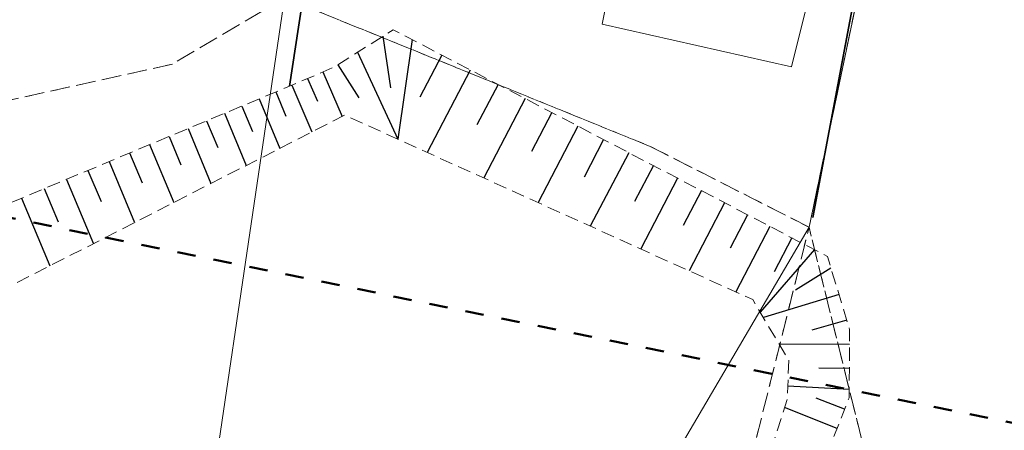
# Model space of a CAD drawing. Header units: metres. Extents: x 7523615 to 7533948, y 5492686 to 5502120.
# Tile 42 of 256: x 7529214 to 7529289, y 5498103 to 5498134. Entities that reach past the tile are written whole.
import ezdxf

# ---------------------------------------------------------------- set-up
doc = ezdxf.new("R2010")
doc.units = ezdxf.units.M
for name, pattern in [('1.0_0.5', [1.5, 1, -0.5]), ('1.4_1.4', [2.8, 1.4, -1.4]), ('219-500', [0]), ('egkk-500', [2, 1.5, -0.5]), ('egug-500', [1, 0.5, -0.5])]:
    doc.linetypes.add(name, pattern=pattern)
doc.layers.get('0').update_dxf_attribs({"color": 2, "lineweight": 5})
doc.linetypes.add('902-500', pattern='A,3.75,0,[1,ksztalty.shx,S=0.5,R=0,X=0,Y=0],3.75', length=7.5)

# ---------------------------------------------------------------- blocks, each defined once
blk = doc.blocks.new('203')
at = {"linetype": 'Continuous', "lineweight": 0}
h = blk.add_hatch(color=0, dxfattribs=at)
edge = h.paths.add_edge_path()
edge.add_arc((0, 0), 0.045, 0, 360)

msp = doc.modelspace()

# ---------------------------------------------------------------- linework, layer by layer
at = {"layer": '000 Inne (niezydentyfikowane)', "color": 7, "linetype": 'CONTINUOUS', "lineweight": 25, "flags": 128}
for points in [[(7529241.43, 5498132.64), (7529242, 5498128.72)], [(7529243.65, 5498132.39), (7529242.57, 5498124.8)], [(7529239.51, 5498131.42), (7529242.57, 5498124.8)], [(7529245.92, 5498131.21), (7529244.25, 5498128)], [(7529237.99, 5498130.46), (7529239.59, 5498127.94)], [(7529236.87, 5498129.93), (7529238.33, 5498126.53)], [(7529248.09, 5498130.07), (7529244.8, 5498123.79)], [(7529234.5, 5498128.91), (7529236.03, 5498125.36)], [(7529235.7, 5498129.43), (7529236.45, 5498127.69)], [(7529250.2, 5498128.97), (7529248.59, 5498125.89)], [(7529233.27, 5498128.4), (7529234.04, 5498126.56)], [(7529230.7, 5498127.32), (7529231.51, 5498125.39)], [(7529232, 5498127.87), (7529233.58, 5498124.1)], [(7529252.27, 5498127.89), (7529249.11, 5498121.84)], [(7529229.37, 5498126.77), (7529231.03, 5498122.8)], [(7529254.3, 5498126.83), (7529252.75, 5498123.86)], [(7529228, 5498126.19), (7529228.85, 5498124.16)], [(7529226.59, 5498125.61), (7529228.34, 5498121.42)], [(7529256.29, 5498125.79), (7529253.25, 5498119.97)], [(7529223.66, 5498124.38), (7529225.51, 5498119.97)], [(7529225.15, 5498125), (7529226.05, 5498122.85)], [(7529258.24, 5498124.77), (7529256.75, 5498121.91)], [(7529222.14, 5498123.75), (7529223.09, 5498121.48)], [(7529260.16, 5498123.77), (7529257.23, 5498118.16)], [(7529220.58, 5498123.09), (7529222.52, 5498118.44)], [(7529218.97, 5498122.42), (7529219.97, 5498120.04)], [(7529262.04, 5498122.78), (7529260.6, 5498120.04)], [(7529217.33, 5498121.73), (7529219.38, 5498116.83)], [(7529263.88, 5498121.82), (7529261.07, 5498116.43)], [(7529215.64, 5498121.03), (7529216.69, 5498118.51)], [(7529265.69, 5498120.88), (7529264.31, 5498118.23)], [(7529213.9, 5498120.3), (7529216.06, 5498115.14)], [(7529267.46, 5498119.95), (7529264.75, 5498114.76)], [(7529269.2, 5498119.04), (7529267.88, 5498116.5)], [(7529270.91, 5498118.15), (7529268.3, 5498113.16)], [(7529272.59, 5498117.27), (7529271.23, 5498114.68)], [(7529274.3, 5498116.38), (7529270.17, 5498111.62)], [(7529275.56, 5498114.96), (7529272.86, 5498113.29)], [(7529276.17, 5498112.95), (7529270.41, 5498111.2)], [(7529276.76, 5498111), (7529274.1, 5498110.24)], [(7529276.97, 5498109.14), (7529271.61, 5498109.18)], [(7529276.96, 5498107.33), (7529274.64, 5498107.35)], [(7529276.94, 5498105.72), (7529272.27, 5498105.98)], [(7529276.6, 5498104.21), (7529274.43, 5498105.06)], [(7529276.03, 5498102.76), (7529272.02, 5498104.34)]]:
    msp.add_lwpolyline(points, dxfattribs=at)
at = {"layer": '217-kontur klasyfikacyjny', "color": 7, "linetype": 'egkk-500', "lineweight": 18, "flags": 128}
for points in [[(7529280.75, 5498150.75), (7529273.89, 5498118.09)], [(7529233.95, 5498135.57), (7529225.4, 5498130.51)], [(7529261.79, 5498124.25), (7529233.95, 5498135.57)], [(7529225.4, 5498130.51), (7529200.15, 5498124.93)], [(7529273.89, 5498118.09), (7529261.79, 5498124.25)], [(7529266.99, 5498090.43), (7529273.89, 5498118.09)], [(7529280.31, 5498092.16), (7529273.89, 5498118.09)]]:
    msp.add_lwpolyline(points, dxfattribs=at)
at = {"layer": '218-kontur użytku gruntowego', "color": 7, "linetype": 'egug-500', "lineweight": 18, "flags": 128}
for points in [[(7529280.75, 5498150.75), (7529273.89, 5498118.09)], [(7529233.95, 5498135.57), (7529225.4, 5498130.51)], [(7529233.95, 5498135.57), (7529261.79, 5498124.25)], [(7529225.4, 5498130.51), (7529200.15, 5498124.93)], [(7529261.79, 5498124.25), (7529273.89, 5498118.09)], [(7529273.89, 5498118.09), (7529266.99, 5498090.43)], [(7529273.89, 5498118.09), (7529280.31, 5498092.16)]]:
    msp.add_lwpolyline(points, dxfattribs=at)
at = {"layer": '219-działka ewidencyjna', "color": 3, "linetype": '219-500', "lineweight": 18, "flags": 128}
for points in [[(7529222.51, 5498058.13), (7529237.53, 5498159.84)], [(7529273.89, 5498118.09), (7529280.75, 5498150.75)], [(7529240.28, 5498060.82), (7529273.89, 5498118.09)]]:
    msp.add_lwpolyline(points, dxfattribs=at)
at = {"layer": 'ogrodzenie trwałe', "color": 7, "linetype": '902-500', "lineweight": 35, "flags": 128}
for points in [[(7529234.33, 5498128.84), (7529239.04, 5498159.84), (7529254.08, 5498156.27)], [(7529258.38, 5498155.37), (7529280.15, 5498150.54), (7529274.18, 5498118.84)]]:
    msp.add_lwpolyline(points, dxfattribs=at)
at = {"layer": 'przewód gazowy', "color": 7, "linetype": 'CONTINUOUS', "lineweight": 18, "flags": 128}
msp.add_lwpolyline([(7529258.69, 5498136.36), (7529258.14, 5498133.56), (7529272.55, 5498130.32), (7529280.03, 5498160.38)], dxfattribs=at)
at = {"layer": 'skarpa nieumocniona', "color": 7, "linetype": '1.0_0.5', "lineweight": 18, "flags": 128}
msp.add_lwpolyline([(7529312.15, 5498072.14), (7529293.59, 5498061.38), (7529273.45, 5498075.48), (7529265.94, 5498085.5), (7529272.23, 5498104.98), (7529272.35, 5498107.93), (7529269.6, 5498112.57), (7529238.52, 5498126.63), (7529200.31, 5498107.08), (7529164.88, 5498099.9), (7529152.57, 5498098.44), (7529148.5, 5498093.33), (7529139.88, 5498078.15), (7529145.96, 5498097.37), (7529150.53, 5498103.89), (7529165.08, 5498105.58), (7529198.59, 5498113.9), (7529234.33, 5498128.84), (7529237.78, 5498130.32), (7529242.22, 5498133.14), (7529275.29, 5498115.86), (7529276.98, 5498110.28), (7529276.94, 5498105.08), (7529269.48, 5498086.13), (7529275.06, 5498078.69), (7529283.57, 5498073.76), (7529292.17, 5498068.08), (7529297.4, 5498070.84)], close=True, dxfattribs=at)
msp.add_lwpolyline([(7529312.15, 5498072.14), (7529293.59, 5498061.38), (7529273.45, 5498075.48), (7529265.94, 5498085.5), (7529272.23, 5498104.98), (7529272.35, 5498107.93), (7529269.6, 5498112.57), (7529238.52, 5498126.63), (7529200.31, 5498107.08), (7529164.88, 5498099.9), (7529152.57, 5498098.44), (7529148.5, 5498093.33), (7529139.88, 5498078.15), (7529145.96, 5498097.37), (7529150.53, 5498103.89), (7529165.08, 5498105.58), (7529198.59, 5498113.9), (7529234.33, 5498128.84), (7529237.78, 5498130.32), (7529242.22, 5498133.14), (7529275.29, 5498115.86), (7529276.98, 5498110.28), (7529276.94, 5498105.08), (7529269.48, 5498086.13), (7529275.06, 5498078.69), (7529283.57, 5498073.76), (7529292.17, 5498068.08), (7529297.4, 5498070.84)], close=True, dxfattribs=at)
at = {"layer": 'Zakres', "color": 5, "linetype": '1.4_1.4', "lineweight": 50, "flags": 128}
msp.add_lwpolyline([(7531743.27, 5499246.67), (7531674.19, 5499075.04), (7531617.162, 5499130.015), (7531497.218, 5499019.596), (7531360.693, 5498909.882), (7531137.385, 5498723.263), (7530837.96, 5498471.05), (7530827.293, 5498468.557), (7530555.83, 5498209.93), (7530490.214, 5498246.484), (7530415.425, 5498175.928), (7530370.975, 5498140.65), (7530313.12, 5498105.373), (7530175.536, 5498113.134), (7530201.642, 5498273.295), (7530135.32, 5498299.4), (7530095.809, 5498250.012), (7529934.942, 5498278.939), (7529886.553, 5498254.598), (7529886.964, 5498227.434), (7529861.564, 5498166.05), (7529795.242, 5498157.584), (7529752.203, 5498064.45), (7529512.785, 5498134.242), (7529497.697, 5498245.624), (7529418.476, 5498260.595), (7529163.77, 5498290.228), (7529123.554, 5498137.123), (7529361.326, 5498088.439), (7529468.57, 5498017.178), (7529499.62, 5497998.73), (7529568.053, 5497998.128), (7529612.503, 5497967.789), (7529759.259, 5497962.851), (7529731.037, 5497742.012), (7529837.62, 5497773.434), (7529926.26, 5498000.98), (7530249.502, 5497965.967), (7530399.55, 5498036.463), (7530504.325, 5498041.167), (7530550.186, 5498000.245), (7530485.275, 5497939.567), (7530567.12, 5497896.528), (7530578.585, 5497865.954), (7530414.955, 5497723.667), (7530456.347, 5497670.633), (7530620.036, 5497828.677), (7530672.247, 5497834.44), (7530708.231, 5497874.656), (7530802.893, 5497949.739), (7531291.019, 5497844.846), (7531633.86, 5497783.346), (7531723.76, 5497752.948), (7531716.74, 5497689.82), (7531638.86, 5497701.8), (7531607.99, 5497651.877), (7531593.173, 5497646.233), (7531554.368, 5497551.688), (7531542.197, 5497533.109), (7531433.365, 5497444.091), (7531365.279, 5497382.708), (7531307.012, 5497340.61), (7531265.619, 5497313.74), (7531154.142, 5497225.545), (7531069.475, 5497140.173), (7531095.58, 5497066.795), (7531227.52, 5497061.86), (7531269.853, 5497013.879), (7531267.74, 5496900.28), (7531245.86, 5496824.79), (7531285.37, 5496797.98), (7531257.86, 5496726.01), (7531235.28, 5496726.72), (7531225.4, 5496699.91), (7531197.11, 5496699.88), (7531185.19, 5496624.41), (7531253.801, 5496571.672), (7531243.218, 5496477.481), (7531256.45, 5496456.49), (7531351.7, 5496436.03), (7531399.67, 5496549.62), (7531437.77, 5496640.64), (7531396.85, 5496663.92), (7531455.59, 5496799.214), (7531464.057, 5496818.264), (7531468.643, 5496848.955), (7531480.284, 5496877.178), (7531555.07, 5497002.95), (7531557.66, 5497022.169), (7531504.626, 5497031.871), (7531386.27, 5497072.44), (7531447.65, 5497179.68), (7531472.876, 5497186.563), (7531542.726, 5497165.75), (7531534.965, 5497117.772), (7531587.882, 5497105.777), (7531625.629, 5497206.319), (7531717.203, 5497165.383), (7531739.282, 5497219.078), (7531634.801, 5497264.88), (7531650.323, 5497306.508), (7531689.66, 5497342.67), (7531724.67, 5497377.51), (7531750.159, 5497383.413), (7531790.729, 5497415.163), (7531807.49, 5497435.8), (7531857.051, 5497525.936), (7531880.16, 5497531.76), (7531912.79, 5497579.205), (7531951.42, 5497582.56), (7531983.17, 5497634.77), (7532010.156, 5497686.449), (7532022.445, 5497715.671), (7532045.96, 5497826.68), (7532028.32, 5497890.18), (7532058.84, 5497978.726), (7532130.806, 5498096.73), (7532169.259, 5498228.668), (7532173.67, 5498272.59), (7532173.45, 5498329.02), (7532174.198, 5498362.371), (7532178.843, 5498457.798), (7532136.745, 5498585.562), (7532124.809, 5498799.345), (7532152.62, 5498813.574), (7532125.691, 5499032.472), (7532124.985, 5499095.267), (7532200.95, 5499066.75), (7532264.333, 5499123.018), (7532116.225, 5499183.814), (7531993.341, 5499227.793), (7531913.613, 5499254.722), (7531816.599, 5499290.941), (7531739.752, 5499297.761), (7531571.83, 5499328.1), (7531549.252, 5499297.761), (7531536.552, 5499281.533), (7531425.075, 5499226.5), (7531439.186, 5499201.805), (7531552.78, 5499254.722), (7531607.813, 5499273.772), (7531677.126, 5499271.215)], close=True, dxfattribs=at)

# ---------------------------------------------------------------- block references
at = {"layer": '203-punkt graniczny', "color": 3, "linetype": 'CONTINUOUS', "lineweight": 18}
msp.add_blockref('203', (7529273.89, 5498118.09), dxfattribs=at)

doc.saveas('drawing.dxf')
